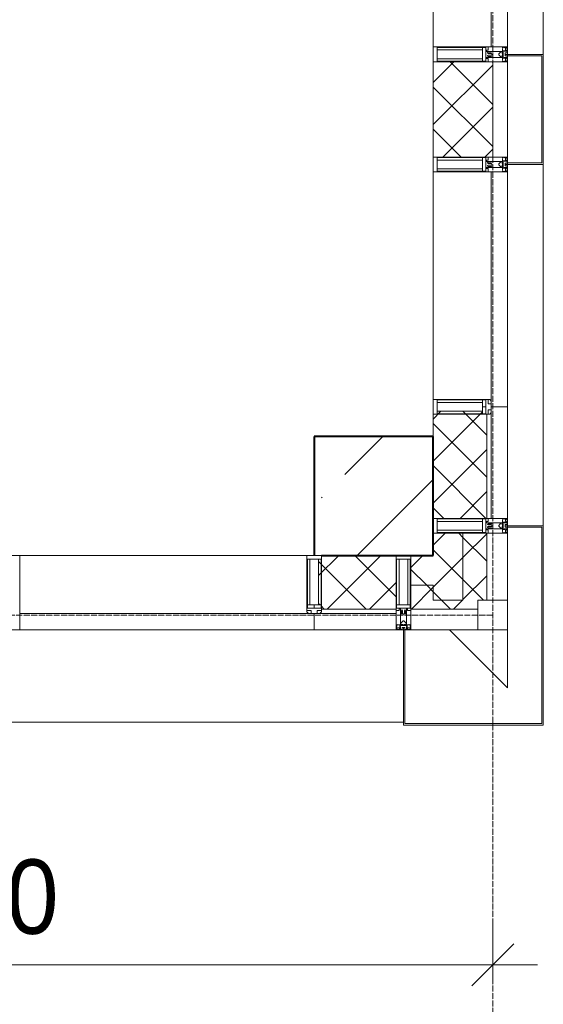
# Model space of a CAD drawing. Header units: millimetres. Extents: x -816133 to 919604, y 87941 to 147341.
# Tile 254 of 256: x 166796 to 168556, y 119624 to 122935. Entities that reach past the tile are written whole.
import ezdxf

# ---------------------------------------------------------------- set-up
doc = ezdxf.new("R2010")
doc.units = ezdxf.units.MM
doc.linetypes.add('ADSK_Линия сетки', pattern=[25, 20, -2.5, 0, -2.5])
doc.linetypes.add('Линия сетки', pattern=[25, 20, -2.5, 0, -2.5])
for name, color, linetype, lineweight in [('A-010-D_DIM', 7, 'Continuous', 9), ('A-200-M_WALL', 7, 'Continuous', 18), ('A-200-M_WALL_PAT', 7, 'Continuous', 40), ('A-214-M_CURT_WALL', 7, 'Continuous', 18), ('A-215-M_CURT_PANEL', 7, 'Continuous', 18), ('A-280-M_COLUMN', 7, 'Continuous', 18), ('S-280-M_COLUMN', 7, 'Continuous', 18), ('Z-030-M_GRID', 7, 'Continuous', 9), ('Z-060-M_DETAIL', 7, 'Continuous', 18), ('СС-011-ПОЖ-СИГНАЛИЗАЦИЯ', 1, 'Continuous', 30)]:
    doc.layers.add(name, color=color, linetype=linetype, lineweight=lineweight)
doc.styles.add('Arial_3', font='arial.ttf', dxfattribs={"width": 0.9, "height": 500})

# ---------------------------------------------------------------- blocks, each defined once
blk = doc.blocks.new('13эт')
at = {"layer": 'A-010-D_DIM', "color": 9, "lineweight": 15}
for p, q in [((443695.4, 119756.5), (443695.4, 119906.5)), ((443695.4, 119756.5), (443766.1, 119827.2)), ((440095.4, 119756.5), (443845.4, 119756.5)), ((443695.4, 119756.5), (443624.7, 119685.8)), ((443695.4, 119756.5), (443695.4, 119706.5))]:
    blk.add_line(p, q, dxfattribs=at)
at = {"layer": 'A-200-M_WALL', "color": 9, "lineweight": 9}
for p, q in [((443495.4, 122792.9), (443495.4, 122472.9)), ((443695.4, 122792.9), (443495.4, 122792.9)), ((443695.4, 122472.9), (443695.4, 122792.9)), ((443495.4, 122472.9), (443695.4, 122472.9)), ((443745.4, 121632.9), (443690.4, 121632.9)), ((443745.4, 121257.9), (443745.4, 121632.9)), ((443495.4, 121607.9), (443495.4, 121257.9)), ((443675.4, 121257.9), (443675.4, 121607.9)), ((443690.4, 121257.9), (443690.4, 121618.9)), ((443495.4, 121257.9), (443745.4, 121257.9)), ((443495.4, 121207.9), (443495.4, 121132.9)), ((443675.4, 121207.9), (443495.4, 121207.9)), ((443595.4, 120982.9), (443595.4, 121207.9)), ((443675.4, 120982.9), (443675.4, 121207.9)), ((443370.4, 121132.9), (443120.4, 121132.9)), ((443370.4, 120882.9), (443370.4, 121132.9)), ((443495.4, 121132.9), (443420.4, 121132.9)), ((443420.4, 121132.9), (443420.4, 120952.9)), ((443495.4, 121032.9), (443420.4, 121032.9)), ((443495.4, 120982.9), (443495.4, 121032.9)), ((443495.4, 121032.9), (443495.4, 120982.9)), ((443595.4, 120982.9), (443495.4, 120982.9)), ((443495.4, 120982.9), (443595.4, 120982.9)), ((443645.4, 120952.9), (443645.4, 120982.9)), ((443645.4, 120982.9), (443675.4, 120982.9)), ((443095.4, 120937.9), (443095.4, 120882.9)), ((443370.4, 120937.9), (443109.4, 120937.9)), ((443370.4, 120952.9), (443120.4, 120952.9)), ((443420.4, 120952.9), (443645.4, 120952.9)), ((443095.4, 120882.9), (443370.4, 120882.9))]:
    blk.add_line(p, q, dxfattribs=at)
at = {"layer": 'A-200-M_WALL_PAT', "color": 9, "linetype": 'Continuous', "lineweight": 5}
for p, q in [((443495.4, 122723.3), (443565, 122792.9)), ((443695.4, 122649.4), (443551.8, 122792.9)), ((443695.4, 122790.8), (443693.3, 122792.9)), ((443495.4, 122581.9), (443695.4, 122781.9)), ((443695.4, 122507.9), (443495.4, 122707.9)), ((443527.9, 122472.9), (443695.4, 122640.5)), ((443589, 122472.9), (443495.4, 122566.5)), ((443669.3, 122472.9), (443695.4, 122499)), ((443495.4, 121591.9), (443521.5, 121618)), ((443495.4, 121450.5), (443661.5, 121616.6)), ((443675.4, 121538), (443595.4, 121618)), ((443675.4, 121396.6), (443495.4, 121576.6)), ((443495.4, 121309.1), (443675.4, 121489.1)), ((443672.6, 121257.9), (443495.4, 121435.2)), ((443585.7, 121257.9), (443675.4, 121347.7)), ((443531.2, 121257.9), (443495.4, 121293.7)), ((443495.4, 121167.7), (443535.7, 121207.9)), ((443595.4, 121193.7), (443581.2, 121207.9)), ((443595.4, 121126.3), (443675.4, 121206.3)), ((443675.4, 121113.7), (443595.4, 121193.7)), ((443595.4, 121052.3), (443495.4, 121152.3)), ((443110.3, 121065.4), (443177.8, 121132.9)), ((443270.5, 120952.9), (443110.3, 121113.1)), ((443139.2, 120952.9), (443319.2, 121132.9)), ((443370.4, 120994.5), (443231.9, 121132.9)), ((443420.4, 121092.7), (443460.7, 121132.9)), ((443495.4, 121026.3), (443595.4, 121126.3)), ((443473.4, 121032.9), (443420.4, 121085.9)), ((443280.7, 120952.9), (443370.4, 121042.7)), ((443595.4, 120984.8), (443675.4, 121064.8)), ((443664.8, 120982.9), (443595.4, 121052.3)), ((443422.1, 120952.9), (443495.4, 121026.3)), ((443495.4, 121010.9), (443473.4, 121032.9)), ((443523.4, 120982.9), (443495.4, 121010.9)), ((443115.1, 120966.9), (443110.3, 120971.7)), ((443553.4, 120952.9), (443523.4, 120982.9)), ((443563.5, 120952.9), (443593.5, 120982.9)), ((443593.5, 120982.9), (443595.4, 120984.8)), ((443129.1, 120952.9), (443118.4, 120963.6))]:
    blk.add_line(p, q, dxfattribs=at)
at = {"layer": 'A-214-M_CURT_WALL', "color": 9, "lineweight": 5}
for p, q in [((443495.4, 122842.9), (443495.4, 124057.9)), ((443745.4, 122472.9), (443745.4, 122792.9)), ((443495.4, 121657.9), (443495.4, 122422.9)), ((443745.4, 120982.9), (443745.4, 121207.9)), ((443070.4, 121132.9), (442105.4, 121132.9)), ((443645.4, 120882.9), (443420.4, 120882.9))]:
    blk.add_line(p, q, dxfattribs=at)
at = {"layer": 'A-214-M_CURT_WALL', "color": 9, "lineweight": 5, "extrusion": (0, 0, -1)}
for p, q in [((443745.4, 122842.9), (443495.4, 122842.9)), ((443495.4, 122842.9), (443495.4, 122792.9)), ((443745.4, 122817.9), (443745.4, 122842.9)), ((443495.4, 122792.9), (443745.4, 122792.9)), ((443745.4, 122792.9), (443745.4, 122812.9)), ((443745.4, 122472.9), (443495.4, 122472.9)), ((443495.4, 122472.9), (443495.4, 122422.9)), ((443745.4, 122452.9), (443745.4, 122472.9)), ((443745.4, 122422.9), (443745.4, 122447.9)), ((443495.4, 122422.9), (443745.4, 122422.9)), ((443671.9, 121657.9), (443508.1, 121657.9)), ((443508.1, 121607.9), (443671.9, 121607.9)), ((443745.4, 121257.9), (443495.4, 121257.9)), ((443495.4, 121257.9), (443495.4, 121207.9)), ((443745.4, 121207.9), (443745.4, 121257.9)), ((443495.4, 121207.9), (443745.4, 121207.9)), ((442105.4, 121132.9), (442055.4, 121132.9)), ((442105.4, 120882.9), (442105.4, 121132.9)), ((443070.4, 121120.2), (443070.4, 120956.5)), ((443120.4, 120956.5), (443120.4, 121120.2)), ((443370.4, 121132.9), (443370.4, 120882.9)), ((443420.4, 121132.9), (443370.4, 121132.9)), ((443420.4, 120882.9), (443420.4, 121132.9)), ((443745.4, 120982.9), (443645.4, 120982.9)), ((443645.4, 120982.9), (443645.4, 120882.9)), ((443745.4, 120882.9), (443745.4, 120982.9)), ((442080.4, 120882.9), (442105.4, 120882.9)), ((443370.4, 120882.9), (443420.4, 120882.9)), ((443645.4, 120882.9), (443745.4, 120882.9))]:
    blk.add_line(p, q, dxfattribs=at)
at = {"layer": 'A-215-M_CURT_PANEL', "color": 9, "lineweight": 5}
for p, q in [((443690.4, 124057.9), (443690.4, 122842.9)), ((443745.4, 122842.9), (443745.4, 124057.9)), ((443690.4, 122842.9), (443745.4, 122842.9)), ((443690.4, 122422.9), (443690.4, 121646.9)), ((443745.4, 122422.9), (443690.4, 122422.9)), ((443745.4, 121632.9), (443745.4, 122422.9)), ((443690.4, 121632.9), (443745.4, 121632.9)), ((443081.4, 120937.9), (442105.4, 120937.9)), ((442105.4, 120937.9), (442105.4, 120882.9)), ((443095.4, 120882.9), (443095.4, 120937.9)), ((442105.4, 120882.9), (443095.4, 120882.9))]:
    blk.add_line(p, q, dxfattribs=at)
at = {"layer": 'A-280-M_COLUMN', "color": 9, "lineweight": 5}
for p, q in [((443865.4, 122817.9), (443865.4, 124082.9)), ((443745.4, 122817.9), (443865.4, 122817.9)), ((443745.4, 122812.9), (443745.4, 122817.9)), ((443860.4, 122812.9), (443745.4, 122812.9)), ((443860.4, 122452.9), (443860.4, 122812.9)), ((443865.4, 122817.9), (443865.4, 122447.9)), ((443745.4, 122447.9), (443745.4, 122452.9)), ((443745.4, 122452.9), (443860.4, 122452.9)), ((443865.4, 122447.9), (443745.4, 122447.9)), ((443865.4, 121232.9), (443865.4, 122447.9)), ((443745.4, 120687.9), (443550.4, 120882.9)), ((443745.4, 120882.9), (443745.4, 120687.9)), ((442080.4, 120572.9), (443395.4, 120572.9))]:
    blk.add_line(p, q, dxfattribs=at)
at = {"layer": 'A-280-M_COLUMN', "color": 9, "lineweight": 9}
for p, q in [((443745.4, 121232.9), (443745.4, 121227.9)), ((443865.4, 121232.9), (443745.4, 121232.9)), ((443865.4, 120567.9), (443865.4, 121232.9)), ((443745.4, 121227.9), (443860.4, 121227.9)), ((443860.4, 121227.9), (443860.4, 120567.9)), ((443400.4, 120882.9), (443395.4, 120882.9)), ((443395.4, 120882.9), (443395.4, 120562.9)), ((443400.4, 120567.9), (443400.4, 120882.9)), ((443395.4, 120562.9), (443865.4, 120562.9)), ((443860.4, 120567.9), (443400.4, 120567.9)), ((443865.4, 120562.9), (443865.4, 120567.9))]:
    blk.add_line(p, q, dxfattribs=at)
at = {"layer": 'S-280-M_COLUMN', "color": 9, "lineweight": 40}
for p, q in [((443495.4, 121532.9), (443095.4, 121532.9)), ((443095.4, 121532.9), (443095.4, 121132.9)), ((443495.4, 121132.9), (443495.4, 121532.9)), ((443120.4, 121132.9), (443495.4, 121132.9))]:
    blk.add_line(p, q, dxfattribs=at)
at = {"layer": 'S-280-M_COLUMN', "color": 9, "linetype": 'Continuous', "lineweight": 9}
for p, q in [((443198.3, 121405.5), (443325.7, 121532.9)), ((443240, 121132.9), (443495.4, 121388.3)), ((443119.8, 121327), (443122.1, 121329.3))]:
    blk.add_line(p, q, dxfattribs=at)
at = {"layer": 'Z-030-M_GRID', "color": 9, "linetype": 'Линия сетки'}
blk.add_line((443695.4, 117558.7), (443695.4, 138582.9), dxfattribs=at)
at = {"layer": 'Z-030-M_GRID', "color": 9, "linetype": 'ADSK_Линия сетки'}
blk.add_line((443695.4, 120932.9), (399384.3, 120932.9), dxfattribs=at)
at = {"layer": 'Z-060-M_DETAIL', "color": 9, "lineweight": 5, "extrusion": (0, 0, -1)}
for p, q in [((443680.2, 122842.9), (443495.4, 122842.9)), ((443495.4, 122842.9), (443495.4, 122817.9)), ((443508.1, 122840.9), (443508.1, 122817.9)), ((443508.1, 122840.9), (443671.9, 122840.9)), ((443661.5, 122832.8), (443508.1, 122832.8)), ((443661.5, 122817.9), (443661.5, 122840.9)), ((443671.9, 122818.4), (443671.9, 122840.9)), ((443674.2, 122831.9), (443680.2, 122831.9)), ((443674.2, 122827.9), (443674.2, 122831.9)), ((443692.4, 122827.9), (443674.2, 122827.9)), ((443680.2, 122825), (443678.2, 122823.8)), ((443678.2, 122822.1), (443678.2, 122823.8)), ((443678.2, 122822.1), (443680.3, 122820.9)), ((443680.2, 122831.9), (443680.2, 122842.9)), ((443680.2, 122825), (443690.7, 122825)), ((443692.4, 122826.6), (443690.7, 122825)), ((443692.4, 122826.6), (443692.4, 122827.9)), ((443692.4, 122827.9), (443728.4, 122827.9)), ((443722.4, 122826.4), (443715.4, 122819.4)), ((443726.9, 122826.4), (443722.4, 122826.4)), ((443726.9, 122825.4), (443726.9, 122826.4)), ((443728.4, 122825.4), (443726.9, 122825.4)), ((443727.4, 122825.3), (443728.8, 122825.3)), ((443727.4, 122820.6), (443727.4, 122825.3)), ((443727.8, 122836.9), (443729.4, 122839.3)), ((443728.8, 122836.3), (443727.8, 122836.9)), ((443728.4, 122840.2), (443728.4, 122841.8)), ((443728.4, 122841.8), (443730.8, 122841.8)), ((443728.4, 122840.2), (443729.4, 122840.2)), ((443728.4, 122827.9), (443728.4, 122825.4)), ((443728.8, 122825.3), (443728.8, 122836.3)), ((443729.4, 122840.2), (443729.4, 122839.3)), ((443736.4, 122830.1), (443730.6, 122830.1)), ((443730.6, 122830.1), (443730.6, 122817.9)), ((443730.8, 122841.8), (443731.2, 122842.9)), ((443734.8, 122840.4), (443730.8, 122841.8)), ((443745.4, 122842.9), (443731.2, 122842.9)), ((443737.8, 122830.6), (443734, 122829.3)), ((443734.2, 122828.4), (443734, 122829.2)), ((443743.9, 122828.4), (443734.2, 122828.4)), ((443734.8, 122840.4), (443735.5, 122841.6)), ((443735.2, 122841.2), (443737.4, 122840.4)), ((443744.1, 122841.6), (443735.5, 122841.6)), ((443737.4, 122840.4), (443740.9, 122840.4)), ((443737.4, 122817.9), (443737.4, 122822.7)), ((443743.9, 122822.7), (443737.4, 122822.7)), ((443737.8, 122830.6), (443738.5, 122829.7)), ((443740.9, 122831.1), (443738.2, 122830.1)), ((443744.1, 122829.7), (443738.5, 122829.7)), ((443740.9, 122839.2), (443738.9, 122839.2)), ((443738.9, 122839.2), (443738.9, 122832.1)), ((443738.9, 122832.1), (443740.9, 122832.1)), ((443740.9, 122839.2), (443740.9, 122840.4)), ((443740.9, 122831.1), (443740.9, 122832.1)), ((443743.9, 122822.7), (443743.9, 122828.4)), ((443744.1, 122841.6), (443744.1, 122829.7)), ((443745.4, 122842.9), (443745.4, 122817.9)), ((443495.4, 122792.9), (443495.4, 122817.9)), ((443680.2, 122792.9), (443495.4, 122792.9)), ((443508.1, 122794.9), (443508.1, 122817.9)), ((443661.5, 122803), (443508.1, 122803)), ((443508.1, 122794.9), (443671.9, 122794.9)), ((443661.5, 122817.9), (443661.5, 122794.9)), ((443671.9, 122817.4), (443671.9, 122794.9)), ((443674.2, 122807.9), (443674.2, 122803.9)), ((443692.4, 122807.9), (443674.2, 122807.9)), ((443674.2, 122803.9), (443680.2, 122803.9)), ((443678.2, 122813.8), (443680.3, 122815)), ((443678.2, 122813.8), (443678.2, 122812.1)), ((443680.2, 122810.9), (443678.2, 122812.1)), ((443680.2, 122810.9), (443690.7, 122810.9)), ((443680.2, 122803.9), (443680.2, 122792.9)), ((443680.3, 122820.9), (443690.8, 122820.9)), ((443680.3, 122815), (443690.8, 122815)), ((443692.4, 122809.2), (443690.7, 122810.9)), ((443692.4, 122819.2), (443690.8, 122820.9)), ((443692.4, 122816.6), (443690.8, 122815)), ((443692.4, 122817.9), (443692.4, 122819.2)), ((443692.4, 122817.9), (443692.4, 122816.6)), ((443692.4, 122809.2), (443692.4, 122807.9)), ((443692.4, 122807.9), (443728.4, 122807.9)), ((443715.4, 122819.4), (443715.4, 122817.9)), ((443715.4, 122816.4), (443715.4, 122817.9)), ((443722.4, 122809.4), (443715.4, 122816.4)), ((443726.9, 122809.4), (443722.4, 122809.4)), ((443726.9, 122810.4), (443726.9, 122809.4)), ((443728.4, 122810.4), (443726.9, 122810.4)), ((443727.4, 122820.6), (443728.6, 122820.6)), ((443727.4, 122815.3), (443728.6, 122815.3)), ((443727.4, 122815.3), (443727.4, 122810.6)), ((443727.4, 122810.6), (443728.8, 122810.6)), ((443728.8, 122799.6), (443727.8, 122798.9)), ((443727.8, 122798.9), (443729.4, 122796.6)), ((443728.4, 122807.9), (443728.4, 122810.4)), ((443728.4, 122795.6), (443729.4, 122795.6)), ((443728.4, 122795.6), (443728.4, 122794.1)), ((443728.4, 122794.1), (443730.8, 122794.1)), ((443728.6, 122820.6), (443728.6, 122817.9)), ((443728.6, 122815.3), (443728.6, 122817.9)), ((443730.6, 122817.9), (443728.6, 122817.9)), ((443730.6, 122817.9), (443728.6, 122817.9)), ((443728.8, 122810.6), (443728.8, 122799.6)), ((443729.4, 122795.6), (443729.4, 122796.6)), ((443730.6, 122805.7), (443730.6, 122817.9)), ((443736.4, 122805.7), (443730.6, 122805.7)), ((443734.8, 122795.4), (443730.8, 122794.1)), ((443730.8, 122794.1), (443731.2, 122792.9)), ((443745.4, 122792.9), (443731.2, 122792.9)), ((443734.2, 122807.4), (443734, 122806.7)), ((443737.8, 122805.2), (443734, 122806.6)), ((443743.9, 122807.4), (443734.2, 122807.4)), ((443734.8, 122795.4), (443735.5, 122794.2)), ((443735.2, 122794.7), (443737.4, 122795.4)), ((443744.1, 122794.2), (443735.5, 122794.2)), ((443745.4, 122817.9), (443737.4, 122817.9)), ((443737.4, 122817.9), (443737.4, 122813.1)), ((443745.4, 122817.9), (443737.4, 122817.9)), ((443743.9, 122813.1), (443737.4, 122813.1)), ((443737.4, 122795.4), (443740.9, 122795.4)), ((443737.8, 122805.2), (443738.5, 122806.1)), ((443740.9, 122804.8), (443738.2, 122805.7)), ((443744.1, 122806.1), (443738.5, 122806.1)), ((443738.9, 122796.6), (443738.9, 122803.7)), ((443738.9, 122803.7), (443740.9, 122803.7)), ((443740.9, 122796.6), (443738.9, 122796.6)), ((443740.9, 122804.8), (443740.9, 122803.7)), ((443740.9, 122796.6), (443740.9, 122795.4)), ((443743.9, 122813.1), (443743.9, 122807.4)), ((443744.1, 122794.2), (443744.1, 122806.1)), ((443745.4, 122792.9), (443745.4, 122817.9)), ((443680.2, 122472.9), (443495.4, 122472.9)), ((443495.4, 122472.9), (443495.4, 122447.9)), ((443508.1, 122470.9), (443508.1, 122447.9)), ((443508.1, 122470.9), (443671.9, 122470.9)), ((443661.5, 122462.8), (443508.1, 122462.8)), ((443661.5, 122447.9), (443661.5, 122470.9)), ((443671.9, 122448.4), (443671.9, 122470.9)), ((443674.2, 122461.9), (443680.2, 122461.9)), ((443674.2, 122457.9), (443674.2, 122461.9)), ((443692.4, 122457.9), (443674.2, 122457.9)), ((443680.2, 122461.9), (443680.2, 122472.9)), ((443692.4, 122456.6), (443692.4, 122457.9)), ((443692.4, 122457.9), (443728.4, 122457.9)), ((443727.8, 122466.9), (443729.4, 122469.3)), ((443728.8, 122466.3), (443727.8, 122466.9)), ((443728.4, 122470.2), (443728.4, 122471.8)), ((443728.4, 122471.8), (443730.8, 122471.8)), ((443728.4, 122470.2), (443729.4, 122470.2)), ((443728.4, 122457.9), (443728.4, 122455.4)), ((443728.8, 122455.3), (443728.8, 122466.3)), ((443729.4, 122470.2), (443729.4, 122469.3)), ((443736.4, 122460.1), (443730.6, 122460.1)), ((443730.6, 122460.1), (443730.6, 122447.9)), ((443730.8, 122471.8), (443731.2, 122472.9)), ((443734.8, 122470.4), (443730.8, 122471.8)), ((443745.4, 122472.9), (443731.2, 122472.9)), ((443737.8, 122460.6), (443734, 122459.3)), ((443734.2, 122458.4), (443734, 122459.2)), ((443743.9, 122458.4), (443734.2, 122458.4)), ((443734.8, 122470.4), (443735.5, 122471.6)), ((443735.2, 122471.2), (443737.4, 122470.4)), ((443744.1, 122471.6), (443735.5, 122471.6)), ((443737.4, 122470.4), (443740.9, 122470.4)), ((443737.8, 122460.6), (443738.5, 122459.7)), ((443740.9, 122461.1), (443738.2, 122460.1)), ((443744.1, 122459.7), (443738.5, 122459.7)), ((443740.9, 122469.2), (443738.9, 122469.2)), ((443738.9, 122469.2), (443738.9, 122462.1)), ((443738.9, 122462.1), (443740.9, 122462.1)), ((443740.9, 122469.2), (443740.9, 122470.4)), ((443740.9, 122461.1), (443740.9, 122462.1)), ((443743.9, 122452.7), (443743.9, 122458.4)), ((443744.1, 122471.6), (443744.1, 122459.7)), ((443745.4, 122472.9), (443745.4, 122447.9)), ((443495.4, 122422.9), (443495.4, 122447.9)), ((443508.1, 122424.9), (443508.1, 122447.9)), ((443661.5, 122433), (443508.1, 122433)), ((443508.1, 122424.9), (443671.9, 122424.9)), ((443661.5, 122447.9), (443661.5, 122424.9)), ((443671.9, 122447.4), (443671.9, 122424.9)), ((443674.2, 122437.9), (443674.2, 122433.9)), ((443692.4, 122437.9), (443674.2, 122437.9)), ((443674.2, 122433.9), (443680.2, 122433.9)), ((443680.2, 122455), (443678.2, 122453.8)), ((443678.2, 122452.1), (443678.2, 122453.8)), ((443678.2, 122452.1), (443680.3, 122450.9)), ((443678.2, 122443.8), (443680.3, 122445)), ((443678.2, 122443.8), (443678.2, 122442.1)), ((443680.2, 122440.9), (443678.2, 122442.1)), ((443680.2, 122455), (443690.7, 122455)), ((443680.2, 122440.9), (443690.7, 122440.9)), ((443680.2, 122433.9), (443680.2, 122422.9)), ((443680.3, 122450.9), (443690.8, 122450.9)), ((443680.3, 122445), (443690.8, 122445)), ((443692.4, 122456.6), (443690.7, 122455)), ((443692.4, 122439.2), (443690.7, 122440.9)), ((443692.4, 122449.2), (443690.8, 122450.9)), ((443692.4, 122446.6), (443690.8, 122445)), ((443692.4, 122447.9), (443692.4, 122449.2)), ((443692.4, 122447.9), (443692.4, 122446.6)), ((443692.4, 122439.2), (443692.4, 122437.9)), ((443692.4, 122437.9), (443728.4, 122437.9)), ((443722.4, 122456.4), (443715.4, 122449.4)), ((443715.4, 122449.4), (443715.4, 122447.9)), ((443715.4, 122446.4), (443715.4, 122447.9)), ((443722.4, 122439.4), (443715.4, 122446.4)), ((443726.9, 122456.4), (443722.4, 122456.4)), ((443726.9, 122439.4), (443722.4, 122439.4)), ((443726.9, 122455.4), (443726.9, 122456.4)), ((443728.4, 122455.4), (443726.9, 122455.4)), ((443726.9, 122440.4), (443726.9, 122439.4)), ((443728.4, 122440.4), (443726.9, 122440.4)), ((443727.4, 122455.3), (443728.8, 122455.3)), ((443727.4, 122450.6), (443727.4, 122455.3)), ((443727.4, 122450.6), (443728.6, 122450.6)), ((443727.4, 122445.3), (443728.6, 122445.3)), ((443727.4, 122445.3), (443727.4, 122440.6)), ((443727.4, 122440.6), (443728.8, 122440.6)), ((443728.8, 122429.6), (443727.8, 122428.9)), ((443727.8, 122428.9), (443729.4, 122426.6)), ((443728.4, 122437.9), (443728.4, 122440.4)), ((443728.4, 122425.6), (443729.4, 122425.6)), ((443728.4, 122425.6), (443728.4, 122424.1)), ((443728.6, 122450.6), (443728.6, 122447.9)), ((443728.6, 122445.3), (443728.6, 122447.9)), ((443730.6, 122447.9), (443728.6, 122447.9)), ((443730.6, 122447.9), (443728.6, 122447.9)), ((443728.8, 122440.6), (443728.8, 122429.6)), ((443729.4, 122425.6), (443729.4, 122426.6)), ((443730.6, 122435.7), (443730.6, 122447.9)), ((443736.4, 122435.7), (443730.6, 122435.7)), ((443734.8, 122425.4), (443730.8, 122424.1)), ((443734.2, 122437.4), (443734, 122436.7)), ((443737.8, 122435.2), (443734, 122436.6)), ((443743.9, 122437.4), (443734.2, 122437.4)), ((443734.8, 122425.4), (443735.5, 122424.2)), ((443735.2, 122424.7), (443737.4, 122425.4)), ((443737.4, 122447.9), (443737.4, 122452.7)), ((443743.9, 122452.7), (443737.4, 122452.7)), ((443745.4, 122447.9), (443737.4, 122447.9)), ((443737.4, 122447.9), (443737.4, 122443.1)), ((443745.4, 122447.9), (443737.4, 122447.9)), ((443743.9, 122443.1), (443737.4, 122443.1)), ((443737.4, 122425.4), (443740.9, 122425.4)), ((443737.8, 122435.2), (443738.5, 122436.1)), ((443740.9, 122434.8), (443738.2, 122435.7)), ((443744.1, 122436.1), (443738.5, 122436.1)), ((443738.9, 122426.6), (443738.9, 122433.7)), ((443738.9, 122433.7), (443740.9, 122433.7)), ((443740.9, 122426.6), (443738.9, 122426.6)), ((443740.9, 122434.8), (443740.9, 122433.7)), ((443740.9, 122426.6), (443740.9, 122425.4)), ((443743.9, 122443.1), (443743.9, 122437.4)), ((443744.1, 122424.2), (443744.1, 122436.1)), ((443745.4, 122422.9), (443745.4, 122447.9)), ((443680.2, 122422.9), (443495.4, 122422.9)), ((443728.4, 122424.1), (443730.8, 122424.1)), ((443730.8, 122424.1), (443731.2, 122422.9)), ((443745.4, 122422.9), (443731.2, 122422.9)), ((443744.1, 122424.2), (443735.5, 122424.2)), ((443495.4, 121632.9), (443495.4, 121657.9)), ((443495.4, 121657.9), (443508.1, 121657.9)), ((443680.2, 121657.9), (443495.4, 121657.9)), ((443495.4, 121657.9), (443495.4, 121632.9)), ((443495.4, 121607.9), (443495.4, 121632.9)), ((443495.4, 121607.9), (443495.4, 121632.9)), ((443508.1, 121655.9), (443508.1, 121632.9)), ((443508.1, 121655.9), (443508.1, 121632.9)), ((443508.1, 121655.9), (443671.9, 121655.9)), ((443508.1, 121632.9), (443508.1, 121647.8)), ((443508.1, 121647.8), (443661.5, 121647.8)), ((443661.5, 121647.8), (443508.1, 121647.8)), ((443508.1, 121618), (443508.1, 121632.9)), ((443508.1, 121632.9), (443508.1, 121609.9)), ((443508.1, 121609.9), (443508.1, 121632.9)), ((443661.5, 121632.9), (443661.5, 121655.9)), ((443661.5, 121655.9), (443671.9, 121655.9)), ((443661.5, 121632.9), (443661.5, 121655.9)), ((443661.5, 121647.8), (443661.5, 121632.9)), ((443661.5, 121632.9), (443661.5, 121618)), ((443661.5, 121609.9), (443661.5, 121632.9)), ((443661.5, 121632.9), (443671.9, 121632.9)), ((443661.5, 121632.9), (443661.5, 121609.9)), ((443671.9, 121632.9), (443661.5, 121632.9)), ((443671.9, 121657.9), (443680.2, 121657.9)), ((443671.9, 121655.9), (443671.9, 121632.9)), ((443671.9, 121632.9), (443671.9, 121655.9)), ((443671.9, 121633.4), (443671.9, 121655.9)), ((443671.9, 121632.9), (443671.9, 121609.9)), ((443671.9, 121609.9), (443671.9, 121632.9)), ((443671.9, 121632.4), (443671.9, 121609.9)), ((443680.2, 121657.9), (443685.2, 121657.9)), ((443680.2, 121642.9), (443680.2, 121657.9)), ((443680.2, 121657.9), (443685.2, 121657.9)), ((443680.2, 121657.9), (443680.2, 121642.9)), ((443680.2, 121642.9), (443680.2, 121657.9)), ((443690.4, 121642.9), (443680.2, 121642.9)), ((443680.2, 121642.9), (443690.4, 121642.9)), ((443690.4, 121642.9), (443680.2, 121642.9)), ((443690.4, 121642.9), (443690.4, 121646.9)), ((443690.4, 121646.9), (443690.4, 121642.9)), ((443690.4, 121642.9), (443690.4, 121632.9)), ((443690.4, 121632.9), (443690.4, 121642.9)), ((443690.4, 121632.9), (443690.4, 121622.9)), ((443690.4, 121632.9), (443690.4, 121622.9)), ((443508.1, 121607.9), (443495.4, 121607.9)), ((443680.2, 121607.9), (443495.4, 121607.9)), ((443661.5, 121618), (443508.1, 121618)), ((443661.5, 121618), (443508.1, 121618)), ((443508.1, 121609.9), (443671.9, 121609.9)), ((443671.9, 121609.9), (443661.5, 121609.9)), ((443680.2, 121607.9), (443671.9, 121607.9)), ((443680.2, 121622.9), (443690.4, 121622.9)), ((443680.2, 121607.9), (443680.2, 121622.9)), ((443690.4, 121622.9), (443680.2, 121622.9)), ((443680.2, 121622.9), (443680.2, 121607.9)), ((443680.2, 121622.9), (443680.2, 121607.9)), ((443690.4, 121622.9), (443680.2, 121622.9)), ((443680.2, 121607.9), (443685.2, 121607.9)), ((443685.2, 121607.9), (443680.2, 121607.9)), ((443690.4, 121622.9), (443690.4, 121618.9)), ((443690.4, 121622.9), (443690.4, 121618.9)), ((443680.2, 121257.9), (443495.4, 121257.9)), ((443495.4, 121257.9), (443495.4, 121232.9)), ((443495.4, 121207.9), (443495.4, 121232.9)), ((443508.1, 121255.9), (443508.1, 121232.9)), ((443508.1, 121255.9), (443671.9, 121255.9)), ((443661.5, 121247.8), (443508.1, 121247.8)), ((443508.1, 121209.9), (443508.1, 121232.9)), ((443661.5, 121232.9), (443661.5, 121255.9)), ((443661.5, 121232.9), (443661.5, 121209.9)), ((443671.9, 121233.4), (443671.9, 121255.9)), ((443674.2, 121246.9), (443680.2, 121246.9)), ((443674.2, 121242.9), (443674.2, 121246.9)), ((443692.4, 121242.9), (443674.2, 121242.9)), ((443680.2, 121240), (443678.2, 121238.8)), ((443678.2, 121237.1), (443678.2, 121238.8)), ((443678.2, 121237.1), (443680.3, 121235.9)), ((443680.2, 121246.9), (443680.2, 121257.9)), ((443680.2, 121240), (443690.7, 121240)), ((443680.3, 121235.9), (443690.8, 121235.9)), ((443692.4, 121241.6), (443690.7, 121240)), ((443692.4, 121234.2), (443690.8, 121235.9)), ((443692.4, 121241.6), (443692.4, 121242.9)), ((443692.4, 121242.9), (443728.4, 121242.9)), ((443692.4, 121232.9), (443692.4, 121234.2)), ((443692.4, 121232.9), (443692.4, 121231.6)), ((443722.4, 121241.4), (443715.4, 121234.4)), ((443715.4, 121234.4), (443715.4, 121232.9)), ((443715.4, 121231.4), (443715.4, 121232.9)), ((443726.9, 121241.4), (443722.4, 121241.4)), ((443726.9, 121240.4), (443726.9, 121241.4)), ((443728.4, 121240.4), (443726.9, 121240.4)), ((443727.4, 121240.3), (443728.8, 121240.3)), ((443727.4, 121235.6), (443727.4, 121240.3)), ((443727.4, 121235.6), (443728.6, 121235.6)), ((443727.8, 121251.9), (443729.4, 121254.3)), ((443728.8, 121251.3), (443727.8, 121251.9)), ((443728.4, 121255.2), (443728.4, 121256.8)), ((443728.4, 121256.8), (443730.8, 121256.8)), ((443728.4, 121255.2), (443729.4, 121255.2)), ((443728.4, 121242.9), (443728.4, 121240.4)), ((443728.6, 121235.6), (443728.6, 121232.9)), ((443728.6, 121230.3), (443728.6, 121232.9)), ((443730.6, 121232.9), (443728.6, 121232.9)), ((443730.6, 121232.9), (443728.6, 121232.9)), ((443728.8, 121240.3), (443728.8, 121251.3)), ((443729.4, 121255.2), (443729.4, 121254.3)), ((443736.4, 121245.1), (443730.6, 121245.1)), ((443730.6, 121245.1), (443730.6, 121232.9)), ((443730.6, 121220.7), (443730.6, 121232.9)), ((443730.8, 121256.8), (443731.2, 121257.9)), ((443734.8, 121255.4), (443730.8, 121256.8)), ((443745.4, 121257.9), (443731.2, 121257.9)), ((443737.8, 121245.6), (443734, 121244.3)), ((443734.2, 121243.4), (443734, 121244.2)), ((443743.9, 121243.4), (443734.2, 121243.4)), ((443734.8, 121255.4), (443735.5, 121256.6)), ((443735.2, 121256.2), (443737.4, 121255.4)), ((443744.1, 121256.6), (443735.5, 121256.6)), ((443737.4, 121255.4), (443740.9, 121255.4)), ((443737.4, 121232.9), (443737.4, 121237.7)), ((443743.9, 121237.7), (443737.4, 121237.7)), ((443745.4, 121232.9), (443737.4, 121232.9)), ((443737.4, 121232.9), (443737.4, 121228.1)), ((443745.4, 121232.9), (443737.4, 121232.9)), ((443737.8, 121245.6), (443738.5, 121244.7)), ((443740.9, 121246.1), (443738.2, 121245.1)), ((443744.1, 121244.7), (443738.5, 121244.7)), ((443740.9, 121254.2), (443738.9, 121254.2)), ((443738.9, 121254.2), (443738.9, 121247.1)), ((443738.9, 121247.1), (443740.9, 121247.1)), ((443740.9, 121254.2), (443740.9, 121255.4)), ((443740.9, 121246.1), (443740.9, 121247.1)), ((443743.9, 121237.7), (443743.9, 121243.4)), ((443744.1, 121256.6), (443744.1, 121244.7)), ((443745.4, 121257.9), (443745.4, 121232.9)), ((443745.4, 121207.9), (443745.4, 121232.9)), ((443680.2, 121207.9), (443495.4, 121207.9)), ((443661.5, 121218), (443508.1, 121218)), ((443508.1, 121209.9), (443671.9, 121209.9)), ((443671.9, 121232.4), (443671.9, 121209.9)), ((443674.2, 121222.9), (443674.2, 121218.9)), ((443692.4, 121222.9), (443674.2, 121222.9)), ((443674.2, 121218.9), (443680.2, 121218.9)), ((443678.2, 121228.8), (443680.3, 121230)), ((443678.2, 121228.8), (443678.2, 121227.1)), ((443680.2, 121225.9), (443678.2, 121227.1)), ((443680.2, 121225.9), (443690.7, 121225.9)), ((443680.2, 121218.9), (443680.2, 121207.9)), ((443680.3, 121230), (443690.8, 121230)), ((443692.4, 121224.2), (443690.7, 121225.9)), ((443692.4, 121231.6), (443690.8, 121230)), ((443692.4, 121224.2), (443692.4, 121222.9)), ((443692.4, 121222.9), (443728.4, 121222.9)), ((443722.4, 121224.4), (443715.4, 121231.4)), ((443726.9, 121224.4), (443722.4, 121224.4)), ((443726.9, 121225.4), (443726.9, 121224.4)), ((443728.4, 121225.4), (443726.9, 121225.4)), ((443727.4, 121230.3), (443728.6, 121230.3)), ((443727.4, 121230.3), (443727.4, 121225.6)), ((443727.4, 121225.6), (443728.8, 121225.6)), ((443728.8, 121214.6), (443727.8, 121213.9)), ((443727.8, 121213.9), (443729.4, 121211.6)), ((443728.4, 121222.9), (443728.4, 121225.4)), ((443728.4, 121210.6), (443729.4, 121210.6)), ((443728.4, 121210.6), (443728.4, 121209.1)), ((443728.4, 121209.1), (443730.8, 121209.1)), ((443728.8, 121225.6), (443728.8, 121214.6)), ((443729.4, 121210.6), (443729.4, 121211.6)), ((443736.4, 121220.7), (443730.6, 121220.7)), ((443734.8, 121210.4), (443730.8, 121209.1)), ((443730.8, 121209.1), (443731.2, 121207.9)), ((443745.4, 121207.9), (443731.2, 121207.9)), ((443734.2, 121222.4), (443734, 121221.7)), ((443737.8, 121220.2), (443734, 121221.6)), ((443743.9, 121222.4), (443734.2, 121222.4)), ((443734.8, 121210.4), (443735.5, 121209.2)), ((443735.2, 121209.7), (443737.4, 121210.4)), ((443744.1, 121209.2), (443735.5, 121209.2)), ((443743.9, 121228.1), (443737.4, 121228.1)), ((443737.4, 121210.4), (443740.9, 121210.4)), ((443737.8, 121220.2), (443738.5, 121221.1)), ((443740.9, 121219.8), (443738.2, 121220.7)), ((443744.1, 121221.1), (443738.5, 121221.1)), ((443738.9, 121211.6), (443738.9, 121218.7)), ((443738.9, 121218.7), (443740.9, 121218.7)), ((443740.9, 121211.6), (443738.9, 121211.6)), ((443740.9, 121219.8), (443740.9, 121218.7)), ((443740.9, 121211.6), (443740.9, 121210.4)), ((443743.9, 121228.1), (443743.9, 121222.4)), ((443744.1, 121209.2), (443744.1, 121221.1))]:
    blk.add_line(p, q, dxfattribs=at)
at = {"layer": 'Z-060-M_DETAIL', "color": 9, "lineweight": 5}
for p, q in [((443095.4, 121132.9), (443070.4, 121132.9)), ((443070.4, 121132.9), (443070.4, 121120.2)), ((443070.4, 120948.2), (443070.4, 121132.9)), ((443070.4, 121132.9), (443095.4, 121132.9)), ((443072.4, 121120.2), (443095.4, 121120.2)), ((443072.4, 121120.2), (443095.4, 121120.2)), ((443072.4, 121120.2), (443072.4, 120956.5)), ((443095.4, 121120.2), (443080.5, 121120.2)), ((443080.5, 121120.2), (443080.5, 120966.9)), ((443080.5, 120966.9), (443080.5, 121120.2)), ((443120.4, 121132.9), (443095.4, 121132.9)), ((443120.4, 121132.9), (443095.4, 121132.9)), ((443110.3, 121120.2), (443095.4, 121120.2)), ((443095.4, 121120.2), (443118.4, 121120.2)), ((443118.4, 121120.2), (443095.4, 121120.2)), ((443110.3, 120966.9), (443110.3, 121120.2)), ((443110.3, 120966.9), (443110.3, 121120.2)), ((443118.4, 121120.2), (443118.4, 120956.5)), ((443120.4, 121120.2), (443120.4, 121132.9)), ((443120.4, 120948.2), (443120.4, 121132.9)), ((443370.4, 120948.2), (443370.4, 121132.9)), ((443370.4, 121132.9), (443395.4, 121132.9)), ((443372.4, 121120.2), (443395.4, 121120.2)), ((443372.4, 121120.2), (443372.4, 120956.5)), ((443380.5, 120966.9), (443380.5, 121120.2)), ((443420.4, 121132.9), (443395.4, 121132.9)), ((443418.4, 121120.2), (443395.4, 121120.2)), ((443410.3, 120966.9), (443410.3, 121120.2)), ((443418.4, 121120.2), (443418.4, 120956.5)), ((443420.4, 120948.2), (443420.4, 121132.9)), ((443070.4, 120956.5), (443070.4, 120948.2)), ((443070.4, 120948.2), (443070.4, 120943.2)), ((443085.4, 120948.2), (443070.4, 120948.2)), ((443070.4, 120948.2), (443070.4, 120943.2)), ((443070.4, 120948.2), (443085.4, 120948.2)), ((443085.4, 120948.2), (443070.4, 120948.2)), ((443095.4, 120966.9), (443072.4, 120966.9)), ((443072.4, 120966.9), (443072.4, 120956.5)), ((443095.4, 120966.9), (443072.4, 120966.9)), ((443072.4, 120956.5), (443095.4, 120956.5)), ((443095.4, 120956.5), (443072.4, 120956.5)), ((443094.9, 120956.5), (443072.4, 120956.5)), ((443080.5, 120966.9), (443095.4, 120966.9)), ((443085.4, 120937.9), (443081.4, 120937.9)), ((443081.4, 120937.9), (443085.4, 120937.9)), ((443085.4, 120937.9), (443085.4, 120948.2)), ((443085.4, 120948.2), (443085.4, 120937.9)), ((443085.4, 120937.9), (443085.4, 120948.2)), ((443085.4, 120937.9), (443095.4, 120937.9)), ((443095.4, 120937.9), (443085.4, 120937.9)), ((443095.4, 120966.9), (443110.3, 120966.9)), ((443118.4, 120966.9), (443095.4, 120966.9)), ((443095.4, 120966.9), (443095.4, 120956.5)), ((443095.4, 120966.9), (443118.4, 120966.9)), ((443095.4, 120956.5), (443095.4, 120966.9)), ((443095.4, 120956.5), (443118.4, 120956.5)), ((443118.4, 120956.5), (443095.4, 120956.5)), ((443095.4, 120937.9), (443105.4, 120937.9)), ((443095.4, 120937.9), (443105.4, 120937.9)), ((443095.9, 120956.5), (443118.4, 120956.5)), ((443105.4, 120948.2), (443105.4, 120937.9)), ((443120.4, 120948.2), (443105.4, 120948.2)), ((443105.4, 120937.9), (443105.4, 120948.2)), ((443105.4, 120948.2), (443120.4, 120948.2)), ((443105.4, 120948.2), (443120.4, 120948.2)), ((443105.4, 120937.9), (443105.4, 120948.2)), ((443105.4, 120937.9), (443109.4, 120937.9)), ((443105.4, 120937.9), (443109.4, 120937.9)), ((443118.4, 120956.5), (443118.4, 120966.9)), ((443120.4, 120948.2), (443120.4, 120956.5)), ((443120.4, 120948.2), (443120.4, 120943.2)), ((443120.4, 120943.2), (443120.4, 120948.2)), ((443381.4, 120948.2), (443370.4, 120948.2)), ((443395.4, 120966.9), (443372.4, 120966.9)), ((443394.9, 120956.5), (443372.4, 120956.5)), ((443381.4, 120954.2), (443381.4, 120948.2)), ((443385.4, 120954.2), (443381.4, 120954.2)), ((443385.4, 120935.9), (443385.4, 120954.2)), ((443386.7, 120935.9), (443385.4, 120935.9)), ((443385.4, 120935.9), (443385.4, 120899.9)), ((443386.7, 120935.9), (443388.4, 120937.6)), ((443388.4, 120948.2), (443389.5, 120950.2)), ((443388.4, 120948.2), (443388.4, 120937.6)), ((443391.3, 120950.2), (443389.5, 120950.2)), ((443391.3, 120950.2), (443392.5, 120948)), ((443392.5, 120948), (443392.5, 120937.6)), ((443394.1, 120935.9), (443392.5, 120937.6)), ((443395.4, 120935.9), (443394.1, 120935.9)), ((443395.4, 120966.9), (443418.4, 120966.9)), ((443395.4, 120935.9), (443396.7, 120935.9)), ((443395.9, 120956.5), (443418.4, 120956.5)), ((443396.7, 120935.9), (443398.3, 120937.6)), ((443399.5, 120950.2), (443398.3, 120948)), ((443398.3, 120948), (443398.3, 120937.6)), ((443399.5, 120950.2), (443401.3, 120950.2)), ((443402.4, 120948.2), (443401.3, 120950.2)), ((443402.4, 120948.2), (443402.4, 120937.6)), ((443404.1, 120935.9), (443402.4, 120937.6)), ((443404.1, 120935.9), (443405.4, 120935.9)), ((443405.4, 120954.2), (443409.4, 120954.2)), ((443405.4, 120935.9), (443405.4, 120954.2)), ((443405.4, 120935.9), (443405.4, 120899.9)), ((443409.4, 120954.2), (443409.4, 120948.2)), ((443409.4, 120948.2), (443420.4, 120948.2)), ((443386.9, 120905.9), (443393.9, 120912.9)), ((443386.9, 120901.4), (443386.9, 120905.9)), ((443393.9, 120912.9), (443395.4, 120912.9)), ((443396.9, 120912.9), (443395.4, 120912.9)), ((443403.9, 120905.9), (443396.9, 120912.9)), ((443403.9, 120901.4), (443403.9, 120905.9)), ((443371.6, 120897.5), (443370.4, 120897.2)), ((443370.4, 120882.9), (443370.4, 120897.2)), ((443370.4, 120882.9), (443395.4, 120882.9)), ((443373.1, 120899.9), (443371.6, 120899.9)), ((443371.6, 120899.9), (443371.6, 120897.5)), ((443372.9, 120893.5), (443371.6, 120897.5)), ((443372.9, 120893.5), (443371.7, 120892.8)), ((443371.7, 120884.2), (443371.7, 120892.8)), ((443371.7, 120884.2), (443383.6, 120884.2)), ((443372.2, 120893.1), (443372.9, 120890.9)), ((443372.9, 120890.9), (443372.9, 120887.4)), ((443374.1, 120887.4), (443372.9, 120887.4)), ((443373.1, 120899.9), (443373.1, 120899)), ((443373.1, 120899), (443374.1, 120899)), ((443376.4, 120900.6), (443374.1, 120899)), ((443374.1, 120887.4), (443374.1, 120889.4)), ((443374.1, 120889.4), (443381.2, 120889.4)), ((443377, 120899.5), (443376.4, 120900.6)), ((443388, 120899.5), (443377, 120899.5)), ((443381.2, 120889.4), (443381.2, 120887.4)), ((443382.2, 120887.4), (443381.2, 120887.4)), ((443382.2, 120887.4), (443383.2, 120890.1)), ((443382.7, 120890.6), (443384.1, 120894.3)), ((443382.7, 120890.6), (443383.6, 120889.8)), ((443383.2, 120891.9), (443383.2, 120897.7)), ((443383.2, 120897.7), (443395.4, 120897.7)), ((443383.6, 120884.2), (443383.6, 120889.8)), ((443384.9, 120894.2), (443384.1, 120894.3)), ((443384.9, 120884.4), (443384.9, 120894.2)), ((443390.6, 120884.4), (443384.9, 120884.4)), ((443385.4, 120899.9), (443387.9, 120899.9)), ((443387.9, 120901.4), (443386.9, 120901.4)), ((443387.9, 120899.9), (443387.9, 120901.4)), ((443388, 120900.9), (443388, 120899.5)), ((443392.8, 120900.9), (443388, 120900.9)), ((443395.4, 120890.9), (443390.6, 120890.9)), ((443390.6, 120884.4), (443390.6, 120890.9)), ((443392.8, 120900.9), (443392.8, 120899.8)), ((443392.8, 120899.8), (443395.4, 120899.8)), ((443398, 120899.8), (443395.4, 120899.8)), ((443395.4, 120897.7), (443395.4, 120899.8)), ((443395.4, 120897.7), (443395.4, 120899.8)), ((443407.6, 120897.7), (443395.4, 120897.7)), ((443395.4, 120882.9), (443395.4, 120890.9)), ((443395.4, 120890.9), (443400.2, 120890.9)), ((443395.4, 120882.9), (443395.4, 120890.9)), ((443420.4, 120882.9), (443395.4, 120882.9)), ((443398, 120900.9), (443398, 120899.8)), ((443398, 120900.9), (443402.8, 120900.9)), ((443400.2, 120884.4), (443400.2, 120890.9)), ((443400.2, 120884.4), (443405.9, 120884.4)), ((443402.8, 120900.9), (443402.8, 120899.5)), ((443402.8, 120899.5), (443413.8, 120899.5)), ((443402.9, 120901.4), (443403.9, 120901.4)), ((443402.9, 120899.9), (443402.9, 120901.4)), ((443405.4, 120899.9), (443402.9, 120899.9)), ((443405.9, 120894.2), (443406.7, 120894.3)), ((443405.9, 120884.4), (443405.9, 120894.2)), ((443408.1, 120890.6), (443406.7, 120894.3)), ((443408.1, 120890.6), (443407.2, 120889.8)), ((443407.2, 120884.2), (443407.2, 120889.8)), ((443419.1, 120884.2), (443407.2, 120884.2)), ((443407.6, 120891.9), (443407.6, 120897.7)), ((443408.6, 120887.4), (443407.6, 120890.1)), ((443408.6, 120887.4), (443409.6, 120887.4)), ((443416.7, 120889.4), (443409.6, 120889.4)), ((443409.6, 120889.4), (443409.6, 120887.4)), ((443413.8, 120899.5), (443414.4, 120900.6)), ((443414.4, 120900.6), (443416.7, 120899)), ((443417.7, 120899), (443416.7, 120899)), ((443416.7, 120887.4), (443416.7, 120889.4)), ((443416.7, 120887.4), (443417.9, 120887.4)), ((443417.7, 120899.9), (443417.7, 120899)), ((443417.7, 120899.9), (443419.3, 120899.9)), ((443417.9, 120893.5), (443419.3, 120897.5)), ((443417.9, 120893.5), (443419.1, 120892.8)), ((443418.6, 120893.1), (443417.9, 120890.9)), ((443417.9, 120890.9), (443417.9, 120887.4)), ((443419.1, 120884.2), (443419.1, 120892.8)), ((443419.3, 120899.9), (443419.3, 120897.5)), ((443419.3, 120897.5), (443420.4, 120897.2)), ((443420.4, 120882.9), (443420.4, 120897.2))]:
    blk.add_line(p, q, dxfattribs=at)
at = {"layer": 'Z-060-M_DETAIL', "color": 9, "lineweight": 5, "extrusion": (0, 0, -1)}
for centre, radius, start, end in [((-443672.4, 122818.4), 0.5, 270, 0), ((-443672.4, 122817.4), 0.5, 0, 90), ((-443672.4, 122448.4), 0.5, 270, 0), ((-443672.4, 122447.4), 0.5, 0, 90), ((-443676.3, 121646.9), 14.1, 128.9723, 180), ((-443676.3, 121646.9), 14.1, 128.9723, 180), ((-443676.3, 121646.9), 14.1, 128.9723, 180), ((-443676.3, 121618.9), 14.1, 180, 231.0277), ((-443676.3, 121618.9), 14.1, 180, 231.0277), ((-443676.3, 121618.9), 14.1, 180, 231.0277), ((-443672.4, 121233.4), 0.5, 270, 0), ((-443672.4, 121232.4), 0.5, 0, 90)]:
    blk.add_arc(centre, radius, start, end, dxfattribs=at)
at = {"layer": 'Z-060-M_DETAIL', "color": 9, "lineweight": 5}
for centre, radius, start, end in [((443081.4, 120952.1), 14.1, 218.9723, 270), ((443081.4, 120952.1), 14.1, 218.9723, 270), ((443081.4, 120952.1), 14.1, 218.9723, 270), ((443109.4, 120952.1), 14.1, 270, 321.0277), ((443109.4, 120952.1), 14.1, 270, 321.0277), ((443109.4, 120952.1), 14.1, 270, 321.0277), ((443394.9, 120956), 0.5, 0, 90), ((443395.9, 120956), 0.5, 90, 180)]:
    blk.add_arc(centre, radius, start, end, dxfattribs=at)
at = {"layer": 'A-010-D_DIM', "color": 9, "lineweight": 30, "style": 'Arial_3', "width": 0.9}
blk.add_text('3600', height=250, dxfattribs=at).set_placement((441536.9, 119861))

msp = doc.modelspace()

# ---------------------------------------------------------------- block references
at = {"layer": 'СС-011-ПОЖ-СИГНАЛИЗАЦИЯ', "color": 9, "lineweight": 30}
msp.add_blockref('13эт', (-275309.7, 0), dxfattribs=at)

doc.saveas('drawing.dxf')
